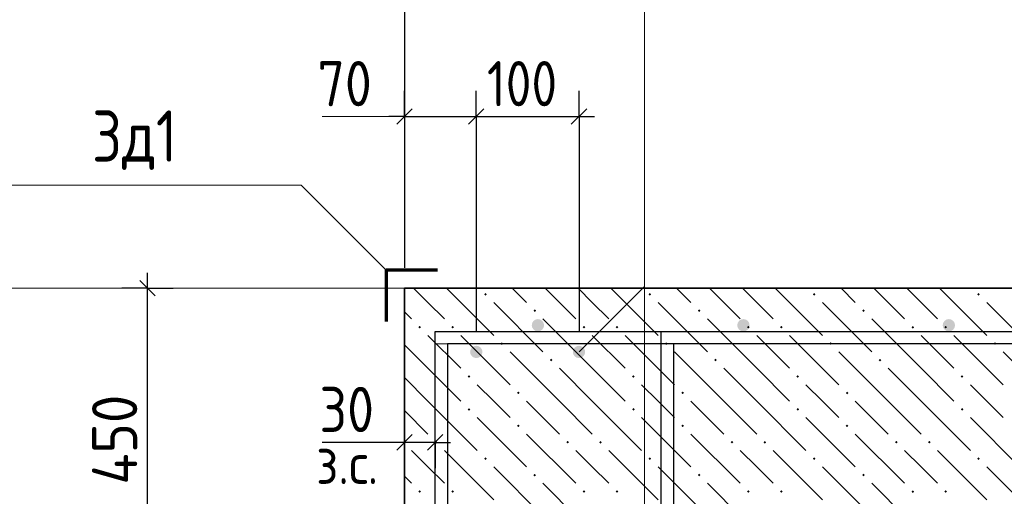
# Model space of a CAD drawing. Header units: millimetres. Extents: x 0 to 21000, y 0 to 29700.
# Tile 14 of 17: x 9899 to 14691, y 23937 to 26257. Entities that reach past the tile are written whole.
import ezdxf

# ---------------------------------------------------------------- set-up
doc = ezdxf.new("R2010")
doc.units = ezdxf.units.MM
for name, color, linetype, lineweight in [('Standard', 7, 'Continuous', 25), ('ЖБ Плита Фундамента верхний уровень', 7, 'Continuous', 35), ('Обрамление Г-обр.', 52, 'Continuous', 25), ('Обрамление П-обр. равн.', 52, 'Continuous', 25), ('Обрамление проемов стержнями', 52, 'Continuous', 25), ('Общий01', 7, 'Continuous', 13), ('Позиционная метка номер позиции', 7, 'Continuous', 13), ('Примечания', 7, 'Continuous', 13), ('Текст_ общее', 7, 'Continuous', 25), ('Фоновоя арматура Х1', 52, 'Continuous', 25)]:
    doc.layers.add(name, color=color, linetype=linetype, lineweight=lineweight)
doc.layers.add('Размерная выноска', color=7, linetype='Continuous')
doc.styles.add('ISOCPEUR', font='txt')

msp = doc.modelspace()

# ---------------------------------------------------------------- hatches: boundary and pattern name
at = {"layer": 'ЖБ Плита Фундамента верхний уровень', "linetype": 'Continuous', "lineweight": 18, "transparency": 33554687}
for points in [[(12159.4, 24920.1), (12165.9, 24926.6), (12172.4, 24920.1), (12165.9, 24913.6)], [(12959.4, 24920.1), (12965.9, 24926.6), (12972.4, 24920.1), (12965.9, 24913.6)], [(13759.4, 24920.1), (13765.9, 24926.6), (13772.4, 24920.1), (13765.9, 24913.6)], [(14559.4, 24920.1), (14565.9, 24926.6), (14572.4, 24920.1), (14565.9, 24913.6)], [(12399.4, 24840.1), (12405.9, 24846.6), (12412.4, 24840.1), (12405.9, 24833.6)], [(13199.4, 24840.1), (13205.9, 24846.6), (13212.4, 24840.1), (13205.9, 24833.6)], [(13999.4, 24840.1), (14005.9, 24846.6), (14012.4, 24840.1), (14005.9, 24833.6)], [(11839.4, 24760.1), (11845.9, 24766.6), (11852.4, 24760.1), (11845.9, 24753.6)], [(11999.4, 24760.1), (12005.9, 24766.6), (12012.4, 24760.1), (12005.9, 24753.6)], [(12639.4, 24760.1), (12645.9, 24766.6), (12652.4, 24760.1), (12645.9, 24753.6)], [(12799.4, 24760.1), (12805.9, 24766.6), (12812.4, 24760.1), (12805.9, 24753.6)], [(13439.4, 24760.1), (13445.9, 24766.6), (13452.4, 24760.1), (13445.9, 24753.6)], [(13599.4, 24760.1), (13605.9, 24766.6), (13612.4, 24760.1), (13605.9, 24753.6)], [(14239.4, 24760.1), (14245.9, 24766.6), (14252.4, 24760.1), (14245.9, 24753.6)], [(14399.4, 24760.1), (14405.9, 24766.6), (14412.4, 24760.1), (14405.9, 24753.6)], [(12239.4, 24680.1), (12245.9, 24686.6), (12252.4, 24680.1), (12245.9, 24673.6)], [(13039.4, 24680.1), (13045.9, 24686.6), (13052.4, 24680.1), (13045.9, 24673.6)], [(13839.4, 24680.1), (13845.9, 24686.6), (13852.4, 24680.1), (13845.9, 24673.6)], [(14639.4, 24680.1), (14645.9, 24686.6), (14652.4, 24680.1), (14645.9, 24673.6)], [(12479.4, 24600.1), (12485.9, 24606.6), (12492.4, 24600.1), (12485.9, 24593.6)], [(13279.4, 24600.1), (13285.9, 24606.6), (13292.4, 24600.1), (13285.9, 24593.6)], [(14079.4, 24600.1), (14085.9, 24606.6), (14092.4, 24600.1), (14085.9, 24593.6)], [(12079.4, 24520.1), (12085.9, 24526.6), (12092.4, 24520.1), (12085.9, 24513.6)], [(12879.4, 24520.1), (12885.9, 24526.6), (12892.4, 24520.1), (12885.9, 24513.6)], [(13679.4, 24520.1), (13685.9, 24526.6), (13692.4, 24520.1), (13685.9, 24513.6)], [(14479.4, 24520.1), (14485.9, 24526.6), (14492.4, 24520.1), (14485.9, 24513.6)], [(12319.4, 24440.1), (12325.9, 24446.6), (12332.4, 24440.1), (12325.9, 24433.6)], [(13119.4, 24440.1), (13125.9, 24446.6), (13132.4, 24440.1), (13125.9, 24433.6)], [(13919.4, 24440.1), (13925.9, 24446.6), (13932.4, 24440.1), (13925.9, 24433.6)], [(12079.4, 24360.1), (12085.9, 24366.6), (12092.4, 24360.1), (12085.9, 24353.6)], [(12879.4, 24360.1), (12885.9, 24366.6), (12892.4, 24360.1), (12885.9, 24353.6)], [(13679.4, 24360.1), (13685.9, 24366.6), (13692.4, 24360.1), (13685.9, 24353.6)], [(14479.4, 24360.1), (14485.9, 24366.6), (14492.4, 24360.1), (14485.9, 24353.6)], [(12319.4, 24280.1), (12325.9, 24286.6), (12332.4, 24280.1), (12325.9, 24273.6)], [(13119.4, 24280.1), (13125.9, 24286.6), (13132.4, 24280.1), (13125.9, 24273.6)], [(13919.4, 24280.1), (13925.9, 24286.6), (13932.4, 24280.1), (13925.9, 24273.6)], [(11771.3, 24201.2), (11772.4, 24200.1), (11771.3, 24199.1)], [(11919.4, 24200.1), (11925.9, 24206.6), (11932.4, 24200.1), (11925.9, 24193.6)], [(12559.4, 24200.1), (12565.9, 24206.6), (12572.4, 24200.1), (12565.9, 24193.6)], [(12719.4, 24200.1), (12725.9, 24206.6), (12732.4, 24200.1), (12725.9, 24193.6)], [(13359.4, 24200.1), (13365.9, 24206.6), (13372.4, 24200.1), (13365.9, 24193.6)], [(13519.4, 24200.1), (13525.9, 24206.6), (13532.4, 24200.1), (13525.9, 24193.6)], [(14159.4, 24200.1), (14165.9, 24206.6), (14172.4, 24200.1), (14165.9, 24193.6)], [(14319.4, 24200.1), (14325.9, 24206.6), (14332.4, 24200.1), (14325.9, 24193.6)], [(12159.4, 24120.1), (12165.9, 24126.6), (12172.4, 24120.1), (12165.9, 24113.6)], [(12959.4, 24120.1), (12965.9, 24126.6), (12972.4, 24120.1), (12965.9, 24113.6)], [(13759.4, 24120.1), (13765.9, 24126.6), (13772.4, 24120.1), (13765.9, 24113.6)], [(14559.4, 24120.1), (14565.9, 24126.6), (14572.4, 24120.1), (14565.9, 24113.6)], [(12399.4, 24040.1), (12405.9, 24046.6), (12412.4, 24040.1), (12405.9, 24033.6)], [(13199.4, 24040.1), (13205.9, 24046.6), (13212.4, 24040.1), (13205.9, 24033.6)], [(13999.4, 24040.1), (14005.9, 24046.6), (14012.4, 24040.1), (14005.9, 24033.6)], [(11839.4, 23960.1), (11845.9, 23966.6), (11852.4, 23960.1), (11845.9, 23953.6)], [(11999.4, 23960.1), (12005.9, 23966.6), (12012.4, 23960.1), (12005.9, 23953.6)], [(12639.4, 23960.1), (12645.9, 23966.6), (12652.4, 23960.1), (12645.9, 23953.6)], [(12799.4, 23960.1), (12805.9, 23966.6), (12812.4, 23960.1), (12805.9, 23953.6)], [(13439.4, 23960.1), (13445.9, 23966.6), (13452.4, 23960.1), (13445.9, 23953.6)], [(13599.4, 23960.1), (13605.9, 23966.6), (13612.4, 23960.1), (13605.9, 23953.6)], [(14239.4, 23960.1), (14245.9, 23966.6), (14252.4, 23960.1), (14245.9, 23953.6)], [(14399.4, 23960.1), (14405.9, 23966.6), (14412.4, 23960.1), (14405.9, 23953.6)]]:
    msp.add_hatch(color=7, dxfattribs=at).paths.add_polyline_path(points, flags=16)
at = {"layer": 'Обрамление проемов стержнями', "linetype": 'Continuous', "lineweight": 25, "transparency": 33554687}
for points in [[(12151.3, 24639.6), (12149.1, 24651.1), (12142.6, 24660.8), (12132.8, 24667.3), (12121.3, 24669.6), (12109.9, 24667.3), (12100.1, 24660.8), (12093.6, 24651.1), (12091.3, 24639.6), (12093.6, 24628.1), (12100.1, 24618.4), (12109.9, 24611.9), (12121.3, 24609.6), (12132.8, 24611.9), (12142.6, 24618.4), (12149.1, 24628.1)], [(12651.3, 24639.6), (12649.1, 24651.1), (12642.6, 24660.8), (12632.8, 24667.3), (12621.3, 24669.6), (12609.9, 24667.3), (12600.1, 24660.8), (12593.6, 24651.1), (12591.3, 24639.6), (12593.6, 24628.1), (12600.1, 24618.4), (12609.9, 24611.9), (12621.3, 24609.6), (12632.8, 24611.9), (12642.6, 24618.4), (12649.1, 24628.1)]]:
    msp.add_hatch(color=7, dxfattribs=at).paths.add_polyline_path(points)
at = {"layer": 'Фоновоя арматура Х1', "linetype": 'Continuous', "lineweight": 18, "transparency": 33554687}
for points in [[(12451.3, 24769.6), (12449.1, 24781.1), (12442.6, 24790.8), (12432.8, 24797.3), (12421.3, 24799.6), (12409.9, 24797.3), (12400.1, 24790.8), (12393.6, 24781.1), (12391.3, 24769.6), (12393.6, 24758.1), (12400.1, 24748.4), (12409.9, 24741.9), (12421.3, 24739.6), (12432.8, 24741.9), (12442.6, 24748.4), (12449.1, 24758.1)], [(13451.3, 24769.6), (13449.1, 24781.1), (13442.6, 24790.8), (13432.8, 24797.3), (13421.3, 24799.6), (13409.9, 24797.3), (13400.1, 24790.8), (13393.6, 24781.1), (13391.3, 24769.6), (13393.6, 24758.1), (13400.1, 24748.4), (13409.9, 24741.9), (13421.3, 24739.6), (13432.8, 24741.9), (13442.6, 24748.4), (13449.1, 24758.1)], [(14451.3, 24769.6), (14449.1, 24781.1), (14442.6, 24790.8), (14432.8, 24797.3), (14421.3, 24799.6), (14409.9, 24797.3), (14400.1, 24790.8), (14393.6, 24781.1), (14391.3, 24769.6), (14393.6, 24758.1), (14400.1, 24748.4), (14409.9, 24741.9), (14421.3, 24739.6), (14432.8, 24741.9), (14442.6, 24748.4), (14449.1, 24758.1)]]:
    msp.add_hatch(color=7, dxfattribs=at).paths.add_polyline_path(points)

# ---------------------------------------------------------------- linework, layer by layer
at = {"layer": 'Standard', "color": 251, "linetype": 'Continuous', "lineweight": -3, "true_color": 0x656565, "transparency": 33554687}
for p, q in [((11771.3, 27027.6), (11771.3, 25049.6)), ((11771.3, 25785.6), (11771.3, 25910.6)), ((12121.3, 25785.6), (12121.3, 25910.6)), ((12621.3, 25785.6), (12621.3, 25910.6)), ((11771.3, 25785.6), (11696.3, 25785.6)), ((11771.3, 25785.6), (11771.3, 25660.6)), ((11771.3, 25785.6), (11771.3, 25049.6)), ((11771.3, 25785.6), (12121.3, 25785.6)), ((12121.3, 25785.6), (12121.3, 25660.6)), ((12121.3, 25785.6), (12121.3, 24739.6)), ((12121.3, 25785.6), (12621.3, 25785.6)), ((12621.3, 25785.6), (12621.3, 25660.6)), ((12621.3, 25785.6), (12621.3, 24739.6)), ((12621.3, 25785.6), (12696.3, 25785.6)), ((10521.3, 24949.6), (10396.3, 24949.6)), ((10521.3, 24949.6), (10646.3, 24949.6)), ((10521.3, 24949.6), (10521.3, 24949.6)), ((11771.3, 24199.6), (11771.3, 24324.6)), ((11921.3, 24199.6), (11921.3, 24324.6)), ((11771.3, 24199.6), (11771.3, 24074.6)), ((11921.3, 24199.6), (11921.3, 24074.6))]:
    msp.add_line(p, q, dxfattribs=at)
at = {"layer": 'Standard', "color": 251, "linetype": 'Continuous', "lineweight": 25, "true_color": 0x656565, "transparency": 33554687}
for p, q in [((11733.8, 25748.1), (11808.8, 25823.1)), ((12083.8, 25748.1), (12158.8, 25823.1)), ((12583.8, 25748.1), (12658.8, 25823.1))]:
    msp.add_line(p, q, dxfattribs=at)
at = {"layer": 'Standard', "color": 7, "linetype": 'Continuous', "lineweight": -3, "transparency": 33554687}
for p, q in [((10521.3, 24949.6), (10521.3, 25024.6)), ((11771.3, 24199.6), (11696.3, 24199.6)), ((11921.3, 24199.6), (11771.3, 24199.6)), ((11921.3, 24199.6), (11996.3, 24199.6))]:
    msp.add_line(p, q, dxfattribs=at)
at = {"layer": 'Standard', "color": 7, "linetype": 'Continuous', "lineweight": 25, "transparency": 33554687}
for p, q in [((10558.8, 24912.1), (10483.8, 24987.1)), ((11808.8, 24237.1), (11733.8, 24162.1)), ((11958.8, 24237.1), (11883.8, 24162.1))]:
    msp.add_line(p, q, dxfattribs=at)
at = {"layer": 'Standard', "color": 7, "linetype": 'Continuous', "lineweight": -3, "transparency": 33554687}
msp.add_lwpolyline([(10521.3, 22699.6), (10521.3, 23904.3), (10521.3, 23904.3), (10521.3, 24949.6)], dxfattribs=at)
at = {"layer": 'ЖБ Плита Фундамента верхний уровень', "color": 7, "linetype": 'Continuous', "lineweight": 35, "transparency": 33554687}
for p, q in [((11771.3, 24949.6), (11771.3, 22949.6)), ((16771.3, 24949.6), (11771.3, 24949.6))]:
    msp.add_line(p, q, dxfattribs=at)
at = {"layer": 'ЖБ Плита Фундамента верхний уровень', "color": 254, "linetype": 'Continuous', "lineweight": 18, "transparency": 33554687}
for p, q in [((11885.9, 24880.1), (11816.4, 24949.6)), ((11976.4, 24949.6), (12205.9, 24720.1)), ((12296.4, 24949.6), (12365.9, 24880.1)), ((12456.4, 24949.6), (12605.9, 24800.1)), ((12685.9, 24880.1), (12616.4, 24949.6)), ((12776.4, 24949.6), (13005.9, 24720.1)), ((13096.4, 24949.6), (13165.9, 24880.1)), ((13256.4, 24949.6), (13405.9, 24800.1)), ((13485.9, 24880.1), (13416.4, 24949.6)), ((13576.4, 24949.6), (13805.9, 24720.1)), ((13896.4, 24949.6), (13965.9, 24880.1)), ((14056.4, 24949.6), (14205.9, 24800.1)), ((14285.9, 24880.1), (14216.4, 24949.6)), ((14376.4, 24949.6), (14605.9, 24720.1)), ((11965.9, 24800.1), (11885.9, 24880.1)), ((12205.9, 24880.1), (12445.9, 24640.1)), ((12765.9, 24800.1), (12685.9, 24880.1)), ((13005.9, 24880.1), (13245.9, 24640.1)), ((13565.9, 24800.1), (13485.9, 24880.1)), ((13805.9, 24880.1), (14045.9, 24640.1)), ((14365.9, 24800.1), (14285.9, 24880.1)), ((14605.9, 24880.1), (14845.9, 24640.1)), ((11771.3, 24834.7), (11805.9, 24800.1)), ((12685.9, 24560.1), (12445.9, 24800.1)), ((13485.9, 24560.1), (13245.9, 24800.1)), ((14285.9, 24560.1), (14045.9, 24800.1)), ((11885.9, 24720.1), (12045.9, 24560.1)), ((12045.9, 24720.1), (12285.9, 24480.1)), ((12685.9, 24720.1), (12845.9, 24560.1)), ((12845.9, 24720.1), (13085.9, 24480.1)), ((13485.9, 24720.1), (13645.9, 24560.1)), ((13645.9, 24720.1), (13885.9, 24480.1)), ((14285.9, 24720.1), (14445.9, 24560.1)), ((14445.9, 24720.1), (14685.9, 24480.1)), ((11885.9, 24560.1), (11771.3, 24674.7)), ((12525.9, 24400.1), (12285.9, 24640.1)), ((13325.9, 24400.1), (13085.9, 24640.1)), ((14125.9, 24400.1), (13885.9, 24640.1)), ((14925.9, 24400.1), (14685.9, 24640.1)), ((11885.9, 24560.1), (12045.9, 24400.1)), ((12525.9, 24560.1), (12685.9, 24400.1)), ((12685.9, 24560.1), (12845.9, 24400.1)), ((13325.9, 24560.1), (13485.9, 24400.1)), ((13485.9, 24560.1), (13645.9, 24400.1)), ((14125.9, 24560.1), (14285.9, 24400.1)), ((14285.9, 24560.1), (14445.9, 24400.1)), ((11771.3, 24514.7), (11885.9, 24400.1)), ((12205.9, 24400.1), (12125.9, 24480.1)), ((13005.9, 24400.1), (12925.9, 24480.1)), ((13805.9, 24400.1), (13725.9, 24480.1)), ((14605.9, 24400.1), (14525.9, 24480.1)), ((11885.9, 24400.1), (12125.9, 24160.1)), ((12285.9, 24320.1), (12205.9, 24400.1)), ((12365.9, 24400.1), (12525.9, 24240.1)), ((12525.9, 24400.1), (12685.9, 24240.1)), ((12685.9, 24400.1), (12925.9, 24160.1)), ((13085.9, 24320.1), (13005.9, 24400.1)), ((13165.9, 24400.1), (13325.9, 24240.1)), ((13325.9, 24400.1), (13485.9, 24240.1)), ((13485.9, 24400.1), (13725.9, 24160.1)), ((13885.9, 24320.1), (13805.9, 24400.1)), ((13965.9, 24400.1), (14125.9, 24240.1)), ((14125.9, 24400.1), (14285.9, 24240.1)), ((14285.9, 24400.1), (14525.9, 24160.1)), ((14685.9, 24320.1), (14605.9, 24400.1)), ((11771.3, 24354.7), (11885.9, 24240.1)), ((12125.9, 24320.1), (12365.9, 24080.1)), ((12925.9, 24320.1), (13165.9, 24080.1)), ((13725.9, 24320.1), (13965.9, 24080.1)), ((14525.9, 24320.1), (14765.9, 24080.1)), ((12365.9, 24240.1), (12605.9, 24000.1)), ((13165.9, 24240.1), (13405.9, 24000.1)), ((13965.9, 24240.1), (14205.9, 24000.1)), ((11885.9, 24080.1), (11805.9, 24160.1)), ((11965.9, 24160.1), (12205.9, 23920.1)), ((12685.9, 24080.1), (12605.9, 24160.1)), ((12765.9, 24160.1), (13005.9, 23920.1)), ((13485.9, 24080.1), (13405.9, 24160.1)), ((13565.9, 24160.1), (13805.9, 23920.1)), ((14285.9, 24080.1), (14205.9, 24160.1)), ((14365.9, 24160.1), (14605.9, 23920.1)), ((11965.9, 24000.1), (11885.9, 24080.1)), ((12205.9, 24080.1), (12445.9, 23840.1)), ((12765.9, 24000.1), (12685.9, 24080.1)), ((13005.9, 24080.1), (13245.9, 23840.1)), ((13565.9, 24000.1), (13485.9, 24080.1)), ((13805.9, 24080.1), (14045.9, 23840.1)), ((14365.9, 24000.1), (14285.9, 24080.1)), ((14605.9, 24080.1), (14845.9, 23840.1)), ((11771.3, 24034.7), (11805.9, 24000.1)), ((12685.9, 23760.1), (12445.9, 24000.1)), ((13485.9, 23760.1), (13245.9, 24000.1)), ((14285.9, 23760.1), (14045.9, 24000.1))]:
    msp.add_line(p, q, dxfattribs=at)
at = {"layer": 'Обрамление Г-обр.', "color": 38, "linetype": 'Continuous', "lineweight": 25, "true_color": 0x5f1e0f, "transparency": 33554687}
for points in [[(16081.4, 24679.6), (13081.3, 24679.6), (13081.3, 21419.6), (7961.3, 21419.6), (7961.3, 24679.6), (6661.3, 24679.6), (6661.3, 24739.6), (8021.3, 24739.6), (8021.3, 21479.6), (13021.3, 21479.6), (13021.3, 24739.6), (16081.4, 24739.6), (16081.4, 24679.6)], [(6661.3, 24739.6), (9121.3, 24739.6), (9121.3, 22479.6), (11921.3, 22479.6), (11921.3, 24739.6), (14981.4, 24739.6), (14981.4, 24679.6), (11981.3, 24679.6), (11981.3, 22419.6), (9061.3, 22419.6), (9061.3, 24679.6), (6661.3, 24679.6), (6661.3, 24739.6)]]:
    msp.add_lwpolyline(points, dxfattribs=at)
at = {"layer": 'Обрамление П-обр. равн.', "color": 38, "linetype": 'Continuous', "lineweight": 25, "true_color": 0x5f1e0f, "transparency": 33554687}
msp.add_lwpolyline([(14981.3, 24679.6), (11981.3, 24679.6), (11981.3, 23304.6), (14981.3, 23304.6), (14981.3, 23244.6), (11921.3, 23244.6), (11921.3, 24739.6), (14981.3, 24739.6), (14981.3, 24679.6)], dxfattribs=at)
at = {"layer": 'Общий01', "color": 7, "linetype": 'Continuous', "lineweight": 70, "transparency": 33554687}
msp.add_lwpolyline([(11933, 25038), (11682.9, 25038), (11682.9, 24788)], dxfattribs=at)
at = {"layer": 'Позиционная метка номер позиции', "color": 7, "linetype": 'Continuous', "lineweight": 13, "transparency": 33554687}
for points in [[(12621.3, 24639.6), (12939.5, 24957.8), (12939.5, 26649.6), (14471.3, 26649.6)], [(12621.3, 23339.6), (12939.5, 23657.8), (12939.5, 26649.6), (14635.5, 26649.6)], [(9359.7, 25038), (9773.5, 25451.8), (10891.7, 25451.8)], [(11682.9, 25038), (11269.2, 25451.8), (10151, 25451.8)]]:
    msp.add_lwpolyline(points, dxfattribs=at)
at = {"layer": 'Примечания', "color": 251, "linetype": 'Continuous', "lineweight": 13, "true_color": 0x656565, "transparency": 33554687}
msp.add_line((11771.3, 25785.6), (11371.3, 25785.6), dxfattribs=at)
at = {"layer": 'Размерная выноска', "color": 251, "linetype": 'Continuous', "lineweight": 13, "true_color": 0x656565, "transparency": 33554687}
msp.add_line((9271.3, 24949.6), (12771.3, 24949.6), dxfattribs=at)
at = {"layer": 'Размерная выноска', "color": 7, "linetype": 'Continuous', "lineweight": -3, "transparency": 33554687}
msp.add_line((11771.3, 24199.6), (11371.3, 24199.6), dxfattribs=at)
at = {"layer": 'Фоновоя арматура Х1', "color": 251, "linetype": 'Continuous', "lineweight": 18, "true_color": 0x656565, "transparency": 33554687}
msp.add_lwpolyline([(16801.3, 24679.6), (11921.3, 24679.6), (11921.3, 24739.6), (16801.3, 24739.6), (16801.3, 24679.6)], dxfattribs=at)

# ---------------------------------------------------------------- texts
at = {"layer": 'Standard', "color": 251, "linetype": 'Continuous', "lineweight": 25, "true_color": 0x656565, "transparency": 33554687, "char_height": 220, "attachment_point": 7, "style": 'ISOCPEUR'}
for s, insert, width in [('\\W0.87;70', (11347.8, 25835.6), 403.924), ('\\W0.83;100', (12173.3, 25835.6), 508.571)]:
    msp.add_mtext(s, dxfattribs=dict(at, insert=insert, width=width))
at = {"layer": 'Standard', "color": 7, "linetype": 'Continuous', "lineweight": 25, "transparency": 33554687, "insert": (10471.3, 23993.6), "char_height": 220, "width": 584.424, "attachment_point": 7, "rotation": 90, "style": 'ISOCPEUR'}
msp.add_mtext('\\W0.92;450', dxfattribs=at)
at = {"layer": 'Standard', "color": 7, "linetype": 'Continuous', "lineweight": 25, "transparency": 33554687, "insert": (11357.8, 24249.6), "char_height": 220, "width": 403.932, "attachment_point": 7, "style": 'ISOCPEUR'}
msp.add_mtext('\\W0.87;30', dxfattribs=at)
at = {"layer": 'Standard', "color": 7, "linetype": 'Continuous', "lineweight": 18, "transparency": 33554687, "insert": (11341.8, 23996.9), "char_height": 200, "width": 459.942, "attachment_point": 7, "style": 'ISOCPEUR'}
msp.add_mtext('\\W0.90;з.с.', dxfattribs=at)
at = {"layer": 'Текст_ общее', "color": 7, "linetype": 'Continuous', "lineweight": 25, "transparency": 33554687, "insert": (10251, 25525.7), "char_height": 250, "width": 590.913, "attachment_point": 7, "style": 'ISOCPEUR'}
msp.add_mtext('\\W0.83;Зд1', dxfattribs=at)

doc.saveas('drawing.dxf')
